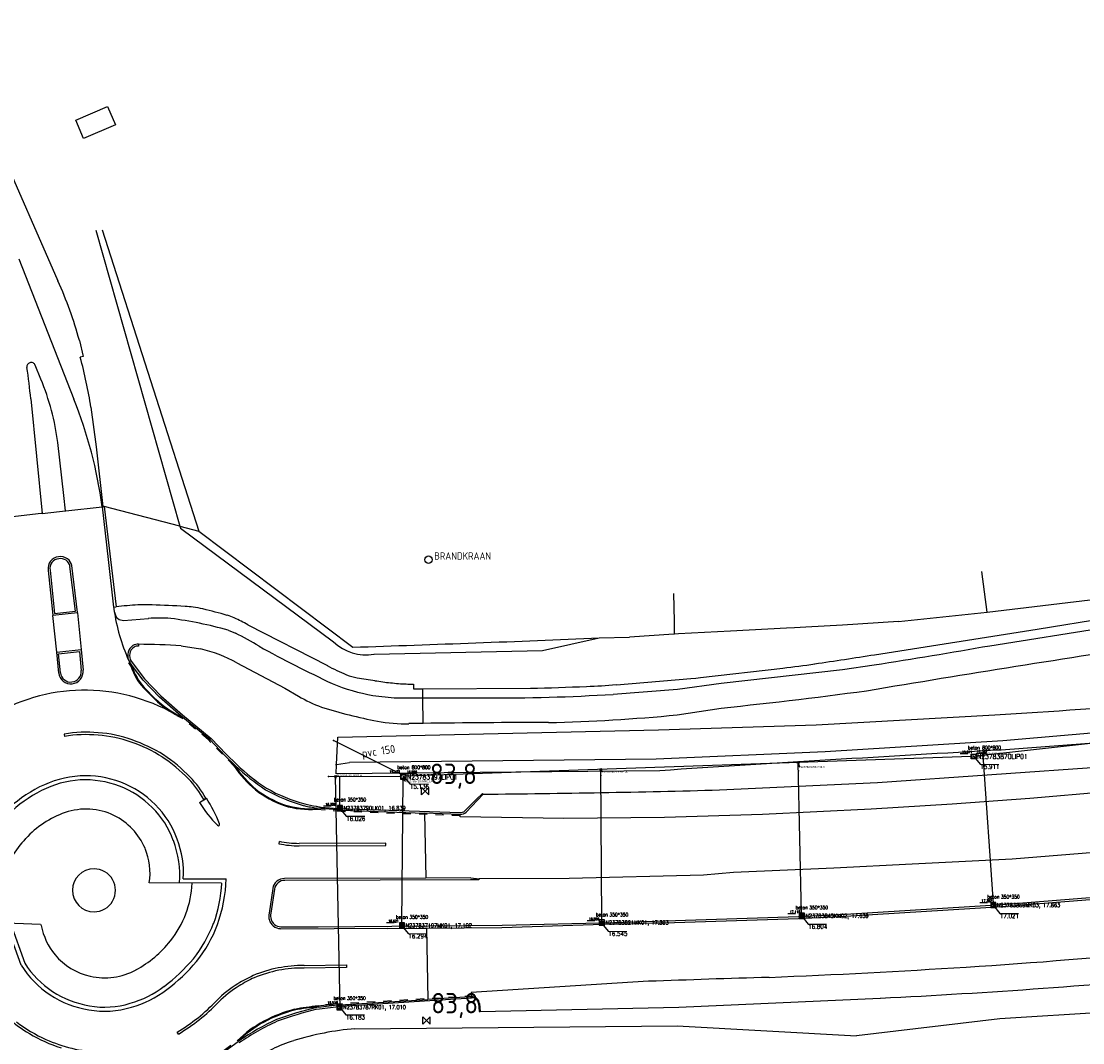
# Model space of a CAD drawing. Extents: x 145741 to 149421, y 457889 to 459999.
# Tile 61 of 84: x 148363 to 148493, y 459438 to 459563. Entities that reach past the tile are written whole.
import ezdxf
from ezdxf.enums import TextEntityAlignment as Align

# ---------------------------------------------------------------- set-up
doc = ezdxf.new("R2010")
doc.units = 0
doc.header["$LTSCALE"] = 4
doc.linetypes.add('11', pattern=[0.5, 0.25, -0.25])
doc.layers.get('0').update_dxf_attribs({"linetype": 'CONTINUOUS'})
doc.layers.add('alg_hulplijn_afstand', color=6, linetype='CONTINUOUS', plot=False)
for name, color, linetype in [('b_kal_riool__hwa_beton_300', 2, 'CONTINUOUS'), ('b_kal_riool__hwa_pvc_125', 2, 'CONTINUOUS'), ('b_kal_riool__hwa_pvc_315', 41, 'CONTINUOUS'), ('b_kal_riool_hwa_bodemkolk_beton_350x350', 7, 'CONTINUOUS'), ('b_kal_riool_hwa_bodemput_beton_400x400', 7, 'CONTINUOUS'), ('b_kal_riool_hwa_bodemput_beton_800x800', 7, 'CONTINUOUS'), ('b_rio_rwa_kolk_straat_beton @ 1', 3, 'CONTINUOUS'), ('b_rio_rwa_put_inspectie', 170, 'CONTINUOUS'), ('b_rio_txt_bob @ 1', 12, 'CONTINUOUS'), ('MC_MP_aansluit_nummer', 7, 'CONTINUOUS')]:
    doc.layers.add(name, color=color, linetype=linetype)
doc.styles.add('ISO', font='ISO')
doc.styles.add('MC', font='arial.ttf')
doc.styles.add('MUG_standaard', font='romans.shx', dxfattribs={"width": 0.85, "height": 2})
doc.styles.add('MUG_standaard_groot', font='romans.shx', dxfattribs={"width": 0.85, "height": 4})
doc.styles.get("Standard").update_dxf_attribs({"font": 'ISO'})
doc.dimstyles.new('ISO-25', dxfattribs={"dimtxt": 2.5, "dimasz": 2.5, "dimexe": 1.25, "dimexo": 0.625, "dimtad": 1, "dimtxsty": 'Standard', "dimcen": 2.5, "dimadec": 0, "dimazin": 0, "dimtfac": 1, "dimtmove": 0, "dimatfit": 3, "dimfxl": 1, "dimarcsym": 0})

# ---------------------------------------------------------------- blocks, each defined once
blk = doc.blocks.new('kilometerpaal')
at = {"color": 0}
for p, q in [((-0.44, 0.44), (0.44, -0.44)), ((-0.44, -0.44), (-0.44, 0.44)), ((0.44, 0.44), (-0.44, -0.44)), ((0.44, -0.44), (0.44, 0.44))]:
    blk.add_line(p, q, dxfattribs=at)
at = {"color": 0, "style": 'ISO'}
blk.add_attdef('KILOMETERPAAL', (0.59, 0.87), '', height=2.5, dxfattribs=at)
blk = doc.blocks.new('b_rio_rwa_put_inspectie')
for points in [[(-1, 0, -0.414214), (0, 1), (-1, 1)], [(1, 1), (0, 1, -0.414214), (1, 0)]]:
    blk.add_hatch(color=256).paths.add_polyline_path(points)
h = blk.add_hatch(color=256)
h.paths.add_polyline_path([(-1, 0), (-1, -1), (0, -1, -0.414214)])
h.paths.add_polyline_path([(1, -1), (1, 0, -0.414214), (0, -1)])
for p, q in [((-1, 1), (1, 1)), ((-1, -1), (-1, 1)), ((0.74, 0.71), (1.37, 1.41)), ((1, 1), (1, -1)), ((1, -1), (-1, -1))]:
    blk.add_line(p, q)
blk.add_lwpolyline([(1.37, 1.41), (5.37, 1.41)])
blk.add_circle((0, 0), 1)
blk.add_point((0, 0))
blk.add_text('R', height=1).set_placement((0, 0), align=Align.MIDDLE_CENTER)
at = {"style": 'MUG_standaard', "width": 0.85}
blk.add_attdef('hoogte', (1.37, 1.51), '', height=1, dxfattribs=at)
blk.add_attdef('txt', text='', height=2, dxfattribs=at).set_placement((1.5, -0.01), align=Align.MIDDLE_LEFT)
blk = doc.blocks.new('b_kal_riool_hwa_bodemput_beton_800x800')
at = {"layer": 'b_kal_riool_hwa_bodemput_beton_800x800', "linetype": 'ByBlock', "lineweight": -2}
for p, q in [((-0.5, -0.5), (-0.5, 0.5)), ((-0.5, 0.5), (0, 0.5)), ((0, 0.5), (0.5, 0.5)), ((0, 0), (1.38, -1.73)), ((0.5, 0.5), (0.5, -0.5)), ((0.5, -0.5), (-0.5, -0.5))]:
    blk.add_line(p, q, dxfattribs=at)
blk.add_lwpolyline([(1.38, -1.73), (5.53, -1.77)], dxfattribs=at)
at = {"layer": 'b_kal_riool_hwa_bodemput_beton_800x800', "linetype": 'ByBlock', "lineweight": -2, "insert": (-1.35, 2.36), "char_height": 0.8, "attachment_point": 1, "style": 'MUG_standaard_groot'}
blk.add_mtext_dynamic_manual_height_columns('beton 800*800', width=8.7755, gutter_width=2.21, heights=[1.1], dxfattribs=at)
at = {"layer": 'b_kal_riool_hwa_bodemput_beton_800x800', "linetype": 'ByBlock', "lineweight": -2, "style": 'MUG_standaard', "width": 0.85}
blk.add_attdef('hoogte', (1.44, -2.79), '', height=1, dxfattribs=at)
blk = doc.blocks.new('b_rio_txt_bob')
at = {"layer": 'alg_hulplijn_afstand'}
blk.add_lwpolyline([(31.4, 0), (0, 0)], dxfattribs=at)
at = {"style": 'MUG_standaard', "width": 0.85}
blk.add_attdef('hoogte', (7.5, 2.5), '', height=10, dxfattribs=at)
blk.add_attdef('txt', text='', height=10, dxfattribs=at).set_placement((15.8, -15.8), align=Align.BOTTOM_CENTER)
blk = doc.blocks.new('b_rio_rwa_kolk_straat_beton')
for p, q in [((1.25, 1.25), (-1.25, 1.25)), ((-1.25, 1.25), (-1.25, -1.25)), ((-0.94, 0.63), (0.94, 0.63)), ((0.94, 0), (-0.94, 0)), ((1.25, -1.25), (1.25, 1.25)), ((-1.25, -1.25), (1.25, -1.25)), ((-0.94, -0.62), (0.94, -0.62))]:
    blk.add_line(p, q)
at = {"style": 'MUG_standaard', "width": 0.85}
blk.add_attdef('txt', text='', height=2, dxfattribs=at).set_placement((1.75, -0.01), align=Align.MIDDLE_LEFT)
blk = doc.blocks.new('b_kal_riool_hwa_bodemkolk_beton_350x350')
at = {"layer": 'b_kal_riool_hwa_bodemkolk_beton_350x350'}
blk.add_line((0, 0), (1.38, -1.73), dxfattribs=at)
blk.add_lwpolyline([(1.38, -1.73), (5.53, -1.77)], dxfattribs=at)
at = {"layer": 'b_kal_riool_hwa_bodemput_beton_400x400'}
for p, q in [((-0.5, 0.5), (0, 0.5)), ((-0.5, 0.5), (-0.5, -0.5)), ((0, 0.5), (0.5, 0.5)), ((0.5, 0.5), (0.5, -0.5)), ((0.5, -0.5), (-0.5, -0.5))]:
    blk.add_line(p, q, dxfattribs=at)
at = {"layer": 'b_kal_riool_hwa_bodemkolk_beton_350x350'}
note = blk.add_mtext_dynamic_manual_height_columns('beton ', width=0.8, gutter_width=2.21, heights=[1.1, 0], dxfattribs=dict(at, insert=(-1.35, 2.36), char_height=0.8, attachment_point=1, style='MUG_standaard_groot'))
for column, words in zip(note.columns.linked_columns, ['350*350']):
    column.text = words
at = {"layer": 'b_kal_riool_hwa_bodemkolk_beton_350x350', "style": 'MUG_standaard', "width": 0.85}
blk.add_attdef('hoogte', (1.44, -2.79), '', height=1, dxfattribs=at)
blk = doc.blocks.new('MC_MP_100')
at = {"color": 1}
for p, q in [((-0.1, 0), (0.1, 0)), ((0, -0.1), (0, 0.1))]:
    blk.add_line(p, q, dxfattribs=at)
blk.add_circle((0, 0), 0.5)
at = {"style": 'MC', "flags": 1}
for tag, p in [('$POINTNRA', (0.6, 2.5)), ('$POINTNR', (0.6, 1.3)), ('$DESCR', (0.6, 0.1)), ('$GROUP', (0.6, -1.1))]:
    blk.add_attdef(tag, p, '', height=1, dxfattribs=at)

msp = doc.modelspace()

# ---------------------------------------------------------------- linework, layer by layer
at = {"linetype": 'Continuous'}
for p, q in [((148353.74, 459563.12), (148367.69, 459531.36)), ((148369.89, 459551.02), (148373.78, 459552.69)), ((148373.78, 459552.69), (148374.74, 459550.45)), ((148370.83, 459548.78), (148369.89, 459551.02)), ((148374.74, 459550.45), (148370.83, 459548.78)), ((148370.32, 459524.06), (148370.8, 459522.09)), ((148365.61, 459519.31), (148364.92, 459521.01)), ((148370.8, 459522.09), (148370.42, 459522)), ((148364.36, 459516.89), (148365.78, 459502.88)), ((148371.73, 459515.87), (148372.37, 459511.04)), ((148368.43, 459505.07), (148367.68, 459511.55)), ((148372.37, 459511.04), (148373.19, 459503.71)), ((148368.64, 459503.21), (148368.43, 459505.07)), ((148365.66, 459502.87), (148361.79, 459502.44)), ((148365.78, 459502.88), (148365.66, 459502.87)), ((148365.78, 459502.88), (148367.9, 459503.12)), ((148367.9, 459503.12), (148368.64, 459503.21)), ((148368.64, 459503.21), (148368.65, 459503.21)), ((148368.65, 459503.21), (148373.1, 459503.7)), ((148373.1, 459503.7), (148373.34, 459503.73)), ((148373.19, 459503.71), (148373.1, 459503.7)), ((148373.1, 459503.7), (148373.1, 459503.7)), ((148373.1, 459503.7), (148373.85, 459497.24)), ((148373.19, 459503.71), (148373.34, 459503.73)), ((148382.63, 459501.31), (148373.34, 459503.73)), ((148373.34, 459503.73), (148374.82, 459491.45)), ((148382.63, 459501.31), (148382.7, 459501.07)), ((148382.63, 459501.31), (148384.94, 459500.71)), ((148382.7, 459501.07), (148401.42, 459487.15)), ((148384.94, 459500.71), (148403.77, 459486.51)), ((148369.83, 459490.93), (148369.17, 459496.39)), ((148370.08, 459490.77), (148369.39, 459496.51)), ((148373.85, 459497.24), (148374.51, 459491.41)), ((148366.5, 459495.91), (148367.08, 459490.44)), ((148366.73, 459495.93), (148367.28, 459490.63)), ((148481.44, 459490.8), (148511.22, 459494.4)), ((148374.51, 459491.41), (148374.82, 459491.45)), ((148487.53, 459488.73), (148505.43, 459491.59)), ((148370.08, 459490.73), (148367.08, 459490.38)), ((148367.08, 459490.44), (148367.08, 459490.38)), ((148367.54, 459485.89), (148367.08, 459490.38)), ((148367.28, 459490.63), (148369.83, 459490.93)), ((148370.08, 459490.73), (148370.08, 459490.77)), ((148370.08, 459490.73), (148370.52, 459486.22)), ((148374.8, 459490.22), (148375.2, 459489.88)), ((148375.2, 459489.88), (148375.72, 459489.79)), ((148375.72, 459489.79), (148378.76, 459490.02)), ((148470.57, 459489.65), (148481.44, 459490.8)), ((148481.74, 459486.69), (148507.62, 459490.82)), ((148388.52, 459488.59), (148389.44, 459488.21)), ((148390.93, 459489.26), (148400.67, 459484.25)), ((148456.87, 459488.82), (148450.02, 459488.45)), ((148457.86, 459488.88), (148456.87, 459488.82)), ((148459.24, 459488.96), (148457.86, 459488.88)), ((148463.72, 459489.22), (148459.24, 459488.96)), ((148470.57, 459489.65), (148463.72, 459489.22)), ((148467.65, 459485.59), (148487.53, 459488.73)), ((148427.01, 459486.11), (148433.93, 459487.64)), ((148433.93, 459487.64), (148437.65, 459487.74)), ((148443.06, 459488.11), (148437.65, 459487.74)), ((148443.17, 459488.12), (148443.06, 459488.11)), ((148443.66, 459488.14), (148443.17, 459488.12)), ((148450.02, 459488.45), (148443.66, 459488.14)), ((148367.54, 459485.89), (148370.52, 459486.22)), ((148367.78, 459485.69), (148370.32, 459485.97)), ((148370.32, 459485.97), (148370.55, 459483.65)), ((148370.52, 459486.22), (148370.77, 459483.69)), ((148377.57, 459486.86), (148377.55, 459486.64)), ((148382.76, 459486.69), (148385.13, 459486.3)), ((148406.38, 459485.64), (148427.01, 459486.11)), ((148367.8, 459483.34), (148367.54, 459485.89)), ((148368.02, 459483.36), (148367.78, 459485.69)), ((148376.49, 459484.66), (148376.48, 459484.67)), ((148376.83, 459484.2), (148376.49, 459484.66)), ((148376.67, 459484.8), (148378.3, 459482.64)), ((148376.68, 459484.1), (148376.77, 459484.15)), ((148376.83, 459484.2), (148376.77, 459484.15)), ((148378.13, 459482.49), (148376.83, 459484.2)), ((148389.61, 459484.6), (148395.45, 459481.49)), ((148446.36, 459482.79), (148456.41, 459483.96)), ((148448.88, 459482.09), (148463.72, 459483.79)), ((148463.72, 459483.79), (148467.6, 459484.34)), ((148380.13, 459480.4), (148378.13, 459482.49)), ((148378.3, 459482.64), (148380.29, 459480.56)), ((148436.05, 459481.92), (148445.15, 459482.67)), ((148443.51, 459481.35), (148448.88, 459482.09)), ((148445.15, 459482.67), (148445.75, 459482.73)), ((148445.75, 459482.73), (148446.36, 459482.79)), ((148378.18, 459481.52), (148379.59, 459480.09)), ((148379.65, 459480.16), (148378.26, 459481.58)), ((148395.45, 459481.49), (148397.13, 459480.52)), ((148411.22, 459481.97), (148411.21, 459481.41)), ((148411.21, 459481.41), (148412.35, 459481.41)), ((148412.35, 459481.41), (148425.55, 459481.48)), ((148412.36, 459480.29), (148412.35, 459481.41)), ((148435.66, 459480.74), (148443.51, 459481.35)), ((148382.79, 459478.05), (148380.13, 459480.4)), ((148380.29, 459480.56), (148382.93, 459478.22)), ((148406.25, 459480.6), (148408.84, 459480.29)), ((148408.84, 459480.29), (148412.36, 459480.29)), ((148412.36, 459480.29), (148419.93, 459480.3)), ((148412.39, 459477.18), (148412.36, 459480.29)), ((148382.07, 459478.26), (148382.23, 459478.17)), ((148382.93, 459478.22), (148386.46, 459475.33)), ((148443.48, 459478.24), (148448.86, 459479.06)), ((148460.48, 459476.99), (148482.36, 459478.22)), ((148382.97, 459477.9), (148382.76, 459478.01)), ((148382.97, 459477.9), (148382.79, 459478.05)), ((148382.89, 459477.81), (148382.97, 459477.9)), ((148386.31, 459475.16), (148382.97, 459477.9)), ((148441.2, 459476.4), (148460.48, 459476.99)), ((148368.46, 459475.87), (148368.49, 459475.57)), ((148401.94, 459475.49), (148441.2, 459476.4)), ((148506.47, 459475.69), (148483.16, 459473.92)), ((148388.14, 459473.26), (148386.31, 459475.16)), ((148386.46, 459475.33), (148388.3, 459473.42)), ((148401.78, 459472.16), (148401.94, 459475.49)), ((148389.4, 459472.01), (148388.14, 459473.26)), ((148388.3, 459473.42), (148389.58, 459472.16)), ((148389.36, 459471.98), (148389.28, 459471.92)), ((148389.36, 459471.98), (148389.4, 459472.01)), ((148401.73, 459471.01), (148401.78, 459472.16)), ((148468.02, 459469.93), (148496, 459471.91)), ((148441.37, 459471.39), (148401.73, 459471.01)), ((148448.67, 459469.03), (148468.02, 459469.93)), ((148385.04, 459467.5), (148385.87, 459468.03)), ((148385.55, 459467.86), (148385.8, 459468.02)), ((148417.5, 459466.47), (148418.9, 459467.86)), ((148417.66, 459466.3), (148419.75, 459468.51)), ((148418.9, 459467.86), (148419.65, 459468.61)), ((148419.65, 459468.61), (148419.75, 459468.51)), ((148486.65, 459468), (148477.16, 459467.29)), ((148498.22, 459468.98), (148486.65, 459468)), ((148399.32, 459467.04), (148399.91, 459466.92)), ((148399.38, 459466.77), (148399.37, 459466.66)), ((148402.38, 459466.54), (148399.38, 459466.82)), ((148399.38, 459466.82), (148399.38, 459466.77)), ((148399.91, 459466.92), (148401.95, 459466.75)), ((148401.95, 459466.75), (148416.92, 459466.26)), ((148402.38, 459466.54), (148412.57, 459466.19)), ((148467.21, 459466.68), (148453.93, 459466.04)), ((148477.16, 459467.29), (148467.21, 459466.68)), ((148416.9, 459466.04), (148412.57, 459466.19)), ((148412.57, 459466.19), (148412.71, 459458.24)), ((148416.94, 459466.04), (148416.9, 459466.04)), ((148416.94, 459465.73), (148416.94, 459466.04)), ((148429.62, 459465.52), (148416.94, 459465.73)), ((148441.92, 459465.66), (148429.62, 459465.52)), ((148453.93, 459466.04), (148441.92, 459465.66)), ((148394.78, 459462.74), (148394.73, 459462.45)), ((148407.81, 459462.52), (148397.21, 459462.49)), ((148407.81, 459462.22), (148407.81, 459462.52)), ((148397.23, 459462.2), (148407.81, 459462.22)), ((148496.35, 459461.53), (148484.49, 459460.57)), ((148472.26, 459459.95), (148462.67, 459459.48)), ((148484.49, 459460.57), (148472.26, 459459.95)), ((148446.7, 459458.62), (148430.25, 459458.2)), ((148450.38, 459458.92), (148446.7, 459458.62)), ((148462.67, 459459.48), (148450.38, 459458.92)), ((148384.13, 459457.62), (148378.88, 459457.66)), ((148387.73, 459457.64), (148382.56, 459457.66)), ((148383.04, 459458.16), (148388.29, 459458.14)), ((148412.71, 459458.24), (148395.43, 459458.19)), ((148407.12, 459458), (148395.47, 459457.97)), ((148418.2, 459458.03), (148407.12, 459458)), ((148418.23, 459458.26), (148412.71, 459458.24)), ((148419.22, 459458.04), (148418.2, 459458.03)), ((148418.23, 459458.26), (148419.27, 459458.17)), ((148419.27, 459458.17), (148419.22, 459458.04)), ((148430.25, 459458.2), (148419.27, 459458.17)), ((148393.98, 459456.98), (148393.53, 459453.96)), ((148394.2, 459456.89), (148393.75, 459453.94)), ((148483.24, 459455.02), (148502.37, 459456.56)), ((148483.26, 459454.77), (148502.39, 459456.31)), ((148464.08, 459453.84), (148483.24, 459455.02)), ((148464.1, 459453.59), (148483.26, 459454.77)), ((148435.73, 459452.83), (148458.33, 459453.55)), ((148458.33, 459453.55), (148464.08, 459453.84)), ((148458.34, 459453.31), (148464.1, 459453.59)), ((148360.29, 459452.82), (148365.55, 459452.6)), ((148363.2, 459447.58), (148361.52, 459452.25)), ((148361.88, 459452.74), (148363.64, 459447.82)), ((148365.55, 459452.6), (148365.64, 459452.44)), ((148395, 459452.29), (148399.53, 459452.29)), ((148399.53, 459452.29), (148422.05, 459452.5)), ((148412.81, 459452.1), (148422.04, 459452.18)), ((148422.05, 459452.5), (148435.73, 459452.83)), ((148441.89, 459452.75), (148458.34, 459453.31)), ((148394.96, 459452.07), (148394.95, 459451.98)), ((148408.06, 459452.06), (148394.95, 459451.98)), ((148408.06, 459452.06), (148412.81, 459452.1)), ((148412.81, 459452.1), (148412.96, 459443.4)), ((148397.83, 459447.54), (148403.01, 459447.61)), ((148403.01, 459447.31), (148397.83, 459447.24)), ((148403.01, 459447.61), (148403.01, 459447.31)), ((148439.98, 459445.61), (148418.27, 459444.24)), ((148401.53, 459442.7), (148412.96, 459443.4)), ((148402.36, 459442.56), (148418.32, 459443.61)), ((148418.18, 459443.72), (148412.96, 459443.4)), ((148418.18, 459443.72), (148418.31, 459443.73)), ((148418.27, 459444.24), (148418.31, 459443.73)), ((148443.67, 459442.44), (148468.35, 459443.55)), ((148399.58, 459442.45), (148399.36, 459442.42)), ((148399.4, 459442.2), (148402.36, 459442.56)), ((148399.56, 459442.6), (148399.57, 459442.5)), ((148399.57, 459442.5), (148399.58, 459442.45)), ((148399.58, 459442.45), (148401.53, 459442.7)), ((148419.17, 459442.89), (148419.27, 459441.9)), ((148419.27, 459441.9), (148419.39, 459441.91)), ((148419.29, 459442.9), (148419.39, 459441.91)), ((148419.39, 459441.91), (148443.67, 459442.44)), ((148507.41, 459442.57), (148482.98, 459441.01)), ((148482.98, 459441.01), (148465.44, 459438.94)), ((148382.44, 459439.15), (148382.28, 459439.4)), ((148404.05, 459439.79), (148443.48, 459440.17)), ((148443.48, 459440.17), (148465.44, 459438.94)), ((148388.14, 459437.08), (148389.75, 459438.24)), ((148389.72, 459438.28), (148389.66, 459438.36)), ((148389.75, 459438.24), (148389.72, 459438.28)), ((148389.87, 459438.34), (148389.75, 459438.24))]:
    msp.add_line(p, q, dxfattribs=at)
for p, q in [((148369.89, 459551.02), (148373.78, 459552.69)), ((148373.78, 459552.69), (148374.74, 459550.45)), ((148370.83, 459548.78), (148369.89, 459551.02)), ((148374.74, 459550.45), (148370.83, 459548.78)), ((148372.32, 459537.57), (148382.63, 459501.31)), ((148373.11, 459537.61), (148384.94, 459500.71)), ((148362.92, 459534.03), (148369.64, 459516.85)), ((148481.44, 459490.8), (148480.79, 459495.76)), ((148443.17, 459489.69), (148443.07, 459493.09)), ((148443.17, 459488.12), (148443.17, 459489.69)), ((148506.65, 459477.03), (148483.36, 459475.06)), ((148483.36, 459475.06), (148461.6, 459473.69)), ((148461.6, 459473.69), (148440.93, 459472.82)), ((148401.65, 459472.14), (148401.78, 459472.16)), ((148401.78, 459472.16), (148403.38, 459472.39)), ((148440.93, 459472.82), (148403.38, 459472.39))]:
    msp.add_line(p, q)
at = {"linetype": '11', "lineweight": -3}
for p, q in [((148376.37, 459484.61), (148376.48, 459484.67)), ((148376.68, 459484.1), (148376.37, 459484.61)), ((148386.07, 459475.22), (148382.89, 459477.81)), ((148389.22, 459472), (148386.07, 459475.22)), ((148389.28, 459471.92), (148389.22, 459472)), ((148402.38, 459466.39), (148399.37, 459466.66)), ((148416.9, 459465.89), (148402.38, 459466.39)), ((148416.9, 459466.04), (148416.9, 459465.89)), ((148401.52, 459442.85), (148418.17, 459443.82)), ((148418.17, 459443.82), (148418.18, 459443.72)), ((148399.56, 459442.6), (148401.52, 459442.85)), ((148388.05, 459437.2), (148389.66, 459438.36))]:
    msp.add_line(p, q, dxfattribs=at)
msp.add_circle((148413.05, 459497.22), 0.45)
at = {"linetype": 'Continuous'}
for centre, radius, start, end in [((148322.9, 459511.13), 49.15, 15.2426, 24.2985), ((148364.4, 459520.83), 0.513, 108.023, 188.2968), ((148364.43, 459520.84), 0.511, 18.3651, 112.2133), ((148315.16, 459506.98), 57.27, 8.928, 15.2015), ((148302.87, 459511.39), 61.74, 5.1118, 8.7257), ((148337.37, 459507.6), 30.57, 7.4144, 22.5283), ((148367.99, 459496.08), 1.51, 54.8464, 98.515), ((148367.9, 459496.17), 1.41, 95.041, 190.3864), ((148367.91, 459496.14), 1.2, 94.9744, 190.1452), ((148368.02, 459496.17), 1.18, 10.9928, 100.3635), ((148368.05, 459496.22), 1.37, 12.2572, 53.3774), ((148378.62, 459491.76), 4.12, 184.8105, 189.0682), ((148397.78, 459494.51), 23.48, 188.3368, 204.0803), ((148378.38, 459491.73), 3.88, 189.1732, 202.82), ((148380.67, 459438.68), 53.1, 93.4372, 96.3281), ((148378.55, 459473.74), 17.97, 87.8948, 93.3732), ((148370.64, 459266.09), 225.76, 86.7974, 87.8254), ((148382.47, 459477.9), 13.62, 82.4703, 86.7084), ((148382.72, 459479.87), 11.64, 76.4712, 82.4461), ((148368.27, 459419.69), 73.53, 74.098, 76.489), ((148380.18, 459470.1), 19.97, 86.1933, 94.0981), ((148375.62, 459443.35), 47.04, 74.0919, 82.8139), ((148386.71, 459484.43), 6.22, 65.5574, 74.0847), ((148379.17, 459467.86), 24.42, 61.2141, 65.5447), ((148378.04, 459464.23), 26.55, 57.4679, 64.5685), ((148296.91, 462735.09), 3250.34, 271.88411, 272.41599), ((148377.69, 459485.49), 1.46, 123.6734, 202.59), ((148377.69, 459485.49), 1.23, 123.7421, 214.0365), ((148377.48, 459485.64), 1.23, 85.9589, 119.5204), ((148377.49, 459485.61), 1.03, 86.2972, 118.1199), ((148377.33, 459401.74), 85.12, 86.3429, 89.8366), ((148381, 459468.66), 18.11, 61.6267, 76.8388), ((148478.03, 459643.94), 179.16, 241.4177, 244.6309), ((148405.46, 459491.52), 5.95, 227.2443, 278.8529), ((148369.86, 460116.9), 640.06, 278.78405, 280.06698), ((148990.68, 456319.77), 3204.52, 98.72903, 99.39034), ((148377.65, 459485.47), 1.41, 202.3606, 214.2674), ((148389.97, 459968.97), 489.58, 278.2602, 279.1288), ((148369.26, 459483.49), 1.47, 185.8448, 276.9889), ((148369.26, 459483.49), 1.25, 185.797, 277.0643), ((148369.27, 459483.52), 1.28, 276.2222, 5.692), ((148369.28, 459483.52), 1.5, 276.217, 6.4886), ((148383.02, 459486.06), 6.64, 197.1517, 223.129), ((148383.1, 459486.1), 6.62, 197.1296, 223.0444), ((148411.32, 459503.64), 22.12, 241.2082, 247.9032), ((148440.3, 459622.53), 139.51, 276.6344, 278.2485), ((148410.36, 459503.87), 23.63, 247.372, 259.9884), ((148405.38, 459488.98), 6.31, 247.8507, 260.3842), ((148423.47, 459595.64), 114.49, 260.3753, 261.473), ((148419.35, 459568.3), 86.85, 261.4836, 262.7591), ((148410.38, 459497.74), 15.71, 262.7625, 266.3896), ((148412.66, 459534.37), 52.42, 266.4254, 268.418), ((148370.96, 459458.98), 22.26, 60.0329, 121.9248), ((148421.33, 459715.53), 235.23, 269.6604, 273.4935), ((148418.84, 459805.49), 324.07, 271.1867, 272.3968), ((148428.62, 459572.66), 91.04, 272.3754, 274.6776), ((148402.8, 459940.59), 463.82, 275.6996, 278.0602), ((148360.37, 461393.92), 1919.58, 273.64345, 274.90011), ((148389.92, 459491.54), 15.42, 227.9367, 239.4158), ((148389.37, 459490.83), 14.43, 227.6911, 242.7422), ((148407.81, 459499.32), 21.63, 240.3982, 248.6719), ((148389.14, 459490.12), 13.81, 240.0008, 243.13), ((148420.64, 459546.93), 70.85, 253.0206, 258.7378), ((148423.3, 459681.12), 203.89, 271.2472, 275.6779), ((148410.18, 459496.39), 19.25, 259.8731, 271.4113), ((148417.59, 459101.23), 375.99, 90.793, 91.0572), ((148425.83, 458601.89), 875.39, 89.87458, 90.87935), ((148371.04, 459462.3), 13.81, 83.4056, 100.7949), ((148371.04, 459462.21), 13.6, 83.3959, 100.8082), ((148371.94, 459462.39), 13.35, 69.259, 87.1583), ((148371.95, 459462.4), 13.64, 69.2824, 87.1313), ((148371.23, 459458.54), 17.22, 57.5807, 71.5841), ((148371.23, 459458.54), 17.51, 57.5614, 71.565), ((148369.19, 459456.29), 20.21, 44.2459, 56.1079), ((148369.21, 459456.32), 20.48, 44.2334, 56.1278), ((148693.73, 455649.48), 3830.23, 93.15155, 93.77779), ((148401.5, 459480.27), 14.8, 214.3167, 229.3677), ((148401.56, 459480.31), 14.77, 214.3142, 229.3133), ((148406.82, 459490.1), 25.11, 226.0784, 236.8931), ((148405.12, 459487.96), 22.16, 225.4801, 237.5348), ((148371.31, 459457.77), 13.02, 94.0006, 116.7406), ((148370.95, 459457.99), 12.79, 69.6425, 92.4534), ((148374.4, 459461.59), 12.79, 29.3435, 43.5175), ((148374.45, 459461.63), 13.02, 29.3721, 43.5477), ((148373.98, 459453.04), 18.46, 117.5482, 133.5453), ((148371.31, 459457.77), 12.53, 94.0374, 116.7258), ((148370.95, 459457.99), 12.29, 69.6471, 92.4224), ((148371.24, 459459.04), 11.2, 44.4848, 69.209), ((148371.23, 459459.02), 11.72, 44.5415, 69.2024), ((148400.14, 459480.03), 13.76, 233.0309, 249.8052), ((148400.15, 459480.05), 13.68, 233.066, 249.7843), ((148402.78, 459485.84), 19.37, 240.0096, 255.2301), ((148402.77, 459485.81), 19.11, 240.0183, 255.2485), ((148403.94, 461143.2), 1674.76, 270.54095, 271.53071), ((148374.03, 459452.98), 18.03, 117.592, 133.4914), ((148371.82, 459458.92), 16.74, 20.8857, 32.9715), ((148371.12, 459458.67), 8.02, 64.6312, 108.5428), ((148371.97, 459459.4), 10.43, 19.2604, 45.8615), ((148371.97, 459459.4), 10.93, 19.3055, 45.8245), ((148396.39, 459474.21), 13.19, 210.6077, 226.0661), ((148398.64, 459478.05), 11.41, 253.468, 273.6873), ((148398.63, 459478.01), 11.27, 253.4577, 273.7856), ((148401.91, 459483.88), 17.25, 256.3852, 261.5838), ((148401.84, 459482.87), 16.03, 255.7686, 260.9619), ((148416.96, 459467.05), 0.791, 266.6058, 312.5521), ((148372.58, 459454.93), 12.02, 109.4898, 137.2963), ((148370.98, 459458.72), 8.03, 23.243, 63.5633), ((148416.95, 459467.13), 1.09, 269.2847, 310.2563), ((148387.35, 459464.8), 0.14, 217.3189, 37.2423), ((148373.39, 459454.09), 13.19, 137.0018, 161.643), ((148370.61, 459458.59), 11.99, 355.5255, 20.7626), ((148371.86, 459458.91), 11.2, 356.1138, 21.4777), ((148397.17, 459474.17), 11.67, 258.1664, 270.1886), ((148371.13, 459458.84), 7.84, 351.3384, 22.8683), ((148397.17, 459474.05), 11.85, 258.159, 270.3108), ((148372.11, 459456.75), 2.63, 90.0109, 269.9891), ((148372.11, 459456.75), 2.63, 269.9891, 90.0109), ((148371.8, 459458.25), 12.35, 321.4865, 357.0654), ((148372, 459458.23), 15.75, 339.534, 357.8685), ((148370.25, 459458.71), 18.05, 340.0341, 358.1865), ((148395.39, 459456.77), 1.42, 88.2889, 171.3534), ((148395.46, 459456.7), 1.27, 89.3853, 171.3176), ((148395.08, 459453.6), 1.59, 167.0245, 229.3612), ((148395.09, 459453.62), 1.38, 166.6621, 229.1174), ((148373.53, 459454), 8.04, 191.23, 219.7389), ((148371.22, 459458.68), 16.63, 321.6967, 339.0235), ((148371.22, 459458.68), 17.14, 321.675, 339.0412), ((148394.97, 459453.56), 1.5, 231.412, 269.3357), ((148395, 459453.59), 1.3, 231.319, 269.6524), ((148483.65, 457661.85), 1791.38, 91.33589, 91.97105), ((148370.91, 459458.81), 13.39, 298.2332, 321.9694), ((148373.12, 459453.54), 7.43, 218.997, 258.5438), ((148367.49, 459462.58), 21.99, 306.9089, 319.7227), ((148440.21, 460069.8), 623.64, 273.55379, 275.86927), ((148373.31, 459453.9), 11.92, 212.044, 236.5974), ((148373.23, 459453.8), 11.29, 211.9719, 236.6516), ((148373.47, 459453.83), 7.79, 256.4527, 299.0256), ((148367.46, 459462.62), 22.55, 306.9329, 319.7285), ((148397.64, 459431.89), 15.65, 89.3289, 112.6806), ((148397.65, 459431.87), 15.37, 89.3023, 112.6601), ((148415.15, 460430.17), 984.87, 272.30318, 273.70969), ((148399.25, 459429.84), 18.17, 114.8727, 121.631), ((148399.31, 459429.73), 18, 114.9288, 121.6506), ((148536.53, 456750.84), 2696.5, 91.73841, 92.05195), ((148428.32, 460270.95), 828.36, 272.77003, 275.53402), ((148373.51, 459454.43), 11.97, 237.1427, 260.6218), ((148373.31, 459454.59), 12.1, 285.4689, 307.6171), ((148373.31, 459454.6), 12.62, 285.5156, 307.5933), ((148396.27, 459434.39), 12.74, 120.9363, 135.8474), ((148396.36, 459434.26), 12.59, 121.0301, 135.7859), ((148372.46, 459453.14), 16.19, 216.698, 239.3449), ((148373.52, 459454.45), 12.5, 237.1592, 260.576), ((148371.29, 459458.21), 21.78, 300.2897, 316.6518), ((148370.58, 459459.11), 23.21, 300.7337, 316.2108), ((148418.4, 459442.83), 0.898, 4.2527, 95.8285), ((148418.4, 459442.83), 0.777, 4.1299, 95.9039), ((148373.42, 459453.02), 11.07, 259.8912, 287.1436), ((148373.42, 459453), 10.55, 259.8512, 287.204), ((148400.64, 459426.37), 16.31, 104.1759, 118.3766), ((148400.64, 459426.36), 16.22, 104.1953, 118.3709), ((148411.6, 459393.47), 50.46, 104.0383, 109.8632), ((148411.71, 459393.11), 50.61, 104.0793, 109.8273), ((148403.87, 459401.48), 41.34, 95.9871, 100.0752), ((148403.95, 459400.97), 41.76, 96.0192, 100.0536), ((148373.13, 459454.1), 17.06, 231.9637, 246.0948), ((148399.74, 459427.98), 14.47, 118.2788, 134.1471), ((148399.75, 459427.96), 14.39, 118.2835, 134.1716), ((148406.56, 459414.09), 29.44, 114.2822, 124.5436), ((148406.94, 459413.37), 30.03, 114.3797, 124.5859), ((148373.92, 459455.62), 19.07, 239.391, 252.1399), ((148406.8, 459405.54), 34.37, 94.5889, 107.342), ((148373.4, 459454.27), 17.32, 245.494, 267.8136), ((148402.12, 459420.55), 18.64, 107.3512, 124.6939)]:
    msp.add_arc(centre, radius, start, end, dxfattribs=at)
msp.add_arc((148320, 459496.76), 53.55, 7.4528, 22.0347)
at = {"layer": 'b_kal_riool__hwa_beton_300'}
for points in [[(148552.77, 459481.24, 18.06), (148480.12, 459473.16, 17.34)], [(148479.48, 459473.12, 17.34), (148410.27, 459470.71, 16.66)], [(148400.81, 459470.68, 16.86), (148409.62, 459470.71, 16.68)]]:
    msp.add_polyline3d(points, dxfattribs=at)
for p in [(148479.48, 459473.12, 17.34), (148480.12, 459473.16, 17.34), (148400.81, 459470.68, 16.86), (148409.62, 459470.71, 16.68), (148410.27, 459470.71, 16.66)]:
    msp.add_point(p, dxfattribs=at)
at = {"layer": 'b_kal_riool__hwa_pvc_125'}
for points in [[(148482.2, 459455.12, 17.86), (148480.92, 459473.25, 17.35)], [(148458.72, 459453.79, 17.62), (148458.29, 459472.38, 17.17)], [(148402.24, 459442.26, 17.01), (148401.68, 459470.69, 16.86)], [(148402.21, 459466.99, 16.81), (148402.18, 459470.69, 16.7)], [(148409.79, 459452.6, 17.12), (148409.95, 459470.36, 16.71)], [(148434.27, 459452.97, 17.39), (148434.15, 459471.54, 16.91)]]:
    msp.add_polyline3d(points, dxfattribs=at)
for p in [(148480.94, 459473.04, 17.36), (148401.68, 459470.38, 16.86), (148409.95, 459470.36, 16.71), (148409.96, 459470.37, 16.71), (148434.15, 459470.81, 16.93), (148458.32, 459471.39, 17.19), (148402.21, 459466.99, 16.81), (148482.2, 459455.12, 17.86), (148458.72, 459453.79, 17.62), (148409.79, 459452.6, 17.12), (148434.27, 459452.97, 17.39), (148402.24, 459442.26, 17.01)]:
    msp.add_point(p, dxfattribs=at)
at = {"layer": 'b_kal_riool__hwa_pvc_315'}
msp.add_polyline3d([(148409.68, 459470.97, 16.66), (148401.41, 459475.1, 17.14)], dxfattribs=at)
for p in [(148401.41, 459475.1, 17.14), (148409.68, 459470.97, 16.66)]:
    msp.add_point(p, dxfattribs=at)

# ---------------------------------------------------------------- block references
for p in [(148412.64, 459468.89), (148412.8, 459440.82)]:
    msp.add_blockref('kilometerpaal', p).add_auto_attribs({'KILOMETERPAAL': '83,8'})
at = {"layer": 'b_kal_riool_hwa_bodemkolk_beton_350x350', "xscale": 0.55, "yscale": 0.55, "zscale": 0.55}
for p, values in [((148402.2, 459466.78, 16.03), {'hoogte': '16.026'}), ((148482.2, 459454.88, 17.02), {'hoogte': '17.021'}), ((148458.74, 459453.57, 16.8), {'hoogte': '16.804'}), ((148409.8, 459452.41, 16.29), {'hoogte': '16.294'}), ((148434.28, 459452.7, 16.55), {'hoogte': '16.545'}), ((148402.16, 459442.47, 16.18), {'hoogte': '16.183'})]:
    msp.add_blockref('b_kal_riool_hwa_bodemkolk_beton_350x350', p, dxfattribs=at).add_auto_attribs(values)
at = {"layer": 'b_kal_riool_hwa_bodemput_beton_800x800', "xscale": 0.55, "yscale": 0.55, "zscale": 0.55}
for p, values in [((148479.81, 459473.14, 15.91), {'hoogte': '15.911'}), ((148409.99, 459470.72, 15.14), {'hoogte': '15.136'})]:
    msp.add_blockref('b_kal_riool_hwa_bodemput_beton_800x800', p, dxfattribs=at).add_auto_attribs(values)
at = {"layer": 'b_rio_rwa_kolk_straat_beton @ 1', "xscale": 0.25, "yscale": 0.25, "zscale": 0.25}
for p, values in [((148402.21, 459466.82, 16.84), {'txt': 'N23783790LK01, 16.839'}), ((148482.18, 459454.94, 17.86), {'txt': 'N23783869MK03, 17.863'}), ((148458.74, 459453.63, 17.64), {'txt': 'N23783845KM02, 17.639'}), ((148409.8, 459452.45, 17.1), {'txt': 'N237837197MK01, 17.102'}), ((148434.27, 459452.81, 17.39), {'txt': 'N23783821MK01, 17.393'}), ((148402.16, 459442.44, 17.01), {'txt': 'N23783787RK01, 17.010'})]:
    msp.add_blockref('b_rio_rwa_kolk_straat_beton', p, dxfattribs=at).add_auto_attribs(values)
at = {"layer": 'b_rio_rwa_put_inspectie', "xscale": 0.3, "yscale": 0.3, "zscale": 0.3}
for p, values in [((148479.75, 459473.13, 17.36), {'hoogte': '17.362', 'txt': 'N23783870LIP01'}), ((148409.98, 459470.62, 16.7), {'hoogte': '16.695', 'txt': 'N23783797LIP01'})]:
    msp.add_blockref('b_rio_rwa_put_inspectie', p, dxfattribs=at).add_auto_attribs(values)
at = {"layer": 'b_rio_txt_bob @ 1'}
ref = msp.add_blockref('b_rio_txt_bob', (148478.12, 459473.46, 15.94), dxfattribs=dict(at, xscale=0.03, yscale=0.03, zscale=0.03))
ref.add_attrib('hoogte', '15.941', (148478.35, 459473.54, 15.94), dxfattribs={"layer": '0', "height": 0.3, "style": 'MUG_standaard', "width": 0.85})
ref = msp.add_blockref('b_rio_txt_bob', (148408.6, 459471.14, 15.17), dxfattribs=dict(at, xscale=0.03, yscale=0.03, zscale=0.03))
ref.add_attrib('hoogte', '15.172', (148408.28, 459471.1, 16.68), dxfattribs={"layer": '0', "height": 0.3, "style": 'MUG_standaard', "width": 0.85})
ref = msp.add_blockref('b_rio_txt_bob', (148400.2, 459467.05, 16.29), dxfattribs=dict(at, xscale=0.03, yscale=0.03, zscale=0.03))
ref.add_attrib('hoogte', '16.288', (148400.42, 459467.13, 16.29), dxfattribs={"layer": '0', "height": 0.3, "style": 'MUG_standaard', "width": 0.85})
ref = msp.add_blockref('b_rio_txt_bob', (148480.52, 459455.23, 17.38), dxfattribs=dict(at, xscale=0.03, yscale=0.03, zscale=0.03))
ref.add_attrib('hoogte', '17.382', (148480.74, 459455.31, 17.38), dxfattribs={"layer": '0', "height": 0.3, "style": 'MUG_standaard', "width": 0.85})
ref = msp.add_blockref('b_rio_txt_bob', (148457.04, 459453.89, 17.12), dxfattribs=dict(at, xscale=0.03, yscale=0.03, zscale=0.03))
ref.add_attrib('hoogte', '17.116', (148457.27, 459453.96, 17.12), dxfattribs={"layer": '0', "height": 0.3, "style": 'MUG_standaard', "width": 0.85})
ref = msp.add_blockref('b_rio_txt_bob', (148407.92, 459452.75, 16.62), dxfattribs=dict(at, xscale=0.03, yscale=0.03, zscale=0.03))
ref.add_attrib('hoogte', '16.621', (148408.14, 459452.83, 16.62), dxfattribs={"layer": '0', "height": 0.3, "style": 'MUG_standaard', "width": 0.85})
ref = msp.add_blockref('b_rio_txt_bob', (148432.45, 459453.03, 16.89), dxfattribs=dict(at, xscale=0.03, yscale=0.03, zscale=0.03))
ref.add_attrib('hoogte', '16.889', (148432.68, 459453.1, 16.89), dxfattribs={"layer": '0', "height": 0.3, "style": 'MUG_standaard', "width": 0.85})
ref = msp.add_blockref('b_rio_txt_bob', (148400.46, 459442.75, 16.52), dxfattribs=dict(at, xscale=0.03, yscale=0.03, zscale=0.03))
ref.add_attrib('hoogte', '16.518', (148400.68, 459442.83, 16.52), dxfattribs={"layer": '0', "height": 0.3, "style": 'MUG_standaard', "width": 0.85})
at = {"layer": 'MC_MP_aansluit_nummer', "xscale": 0.25, "yscale": 0.25, "zscale": 0.25}
for p in [(148480.92, 459473.25, 17.35), (148434.15, 459471.54, 16.91), (148458.29, 459472.38, 17.17), (148401.68, 459470.69, 16.86), (148409.95, 459470.36, 16.71)]:
    msp.add_blockref('MC_MP_100', p, dxfattribs=at)

# ---------------------------------------------------------------- texts
msp.add_text('pvc 150', height=1, rotation=8.4713).set_placement((148404.97, 459472.99))
at = {"style": 'ISO'}
msp.add_attdef('BRANDKRAAN', (148413.75, 459497.22), 'bk', height=0.9, dxfattribs=at)
at = {"layer": 'MC_MP_aansluit_nummer', "char_height": 0.25, "attachment_point": 4, "style": 'MC'}
for s, insert in [('N23783869MK03.A', (148481.14, 459473.49, 17.36)), ('N23783845KM02.A', (148458.52, 459471.84, 17.19)), ('N23783787RK01.A', (148401.88, 459470.83, 16.86)), ('N23783821MK01.A', (148434.35, 459471.26, 16.93)), ('N237837197MK01.A', (148410.3, 459470.1, 16.71))]:
    msp.add_mtext(s, dxfattribs=dict(at, insert=insert))

# ---------------------------------------------------------------- leaders
at = {"layer": 'MC_MP_aansluit_nummer', "annotation_type": 0, "has_hookline": 1, "hookline_direction": 0}
for points, text_width in [([(148480.92, 459473.25, 17.36), (148481.09, 459473.49, 17.36)], 3.02), ([(148458.29, 459472.38, 17.19), (148458.47, 459471.84, 17.19)], 3.02), ([(148401.68, 459470.38, 16.86), (148401.83, 459470.83, 16.86)], 2.98), ([(148409.95, 459470.36, 16.71), (148410.25, 459470.1, 16.71)], 3.22), ([(148434.15, 459471.54, 16.93), (148434.3, 459471.26, 16.93)], 3.02)]:
    msp.add_leader(points, dimstyle='ISO-25', override={"dimtxt": 0.25, "dimasz": 0, "dimgap": 0.05, "dimtad": 0, "dimtxsty": 'MC'}, dxfattribs=dict(at, text_width=text_width))

doc.saveas('drawing.dxf')
